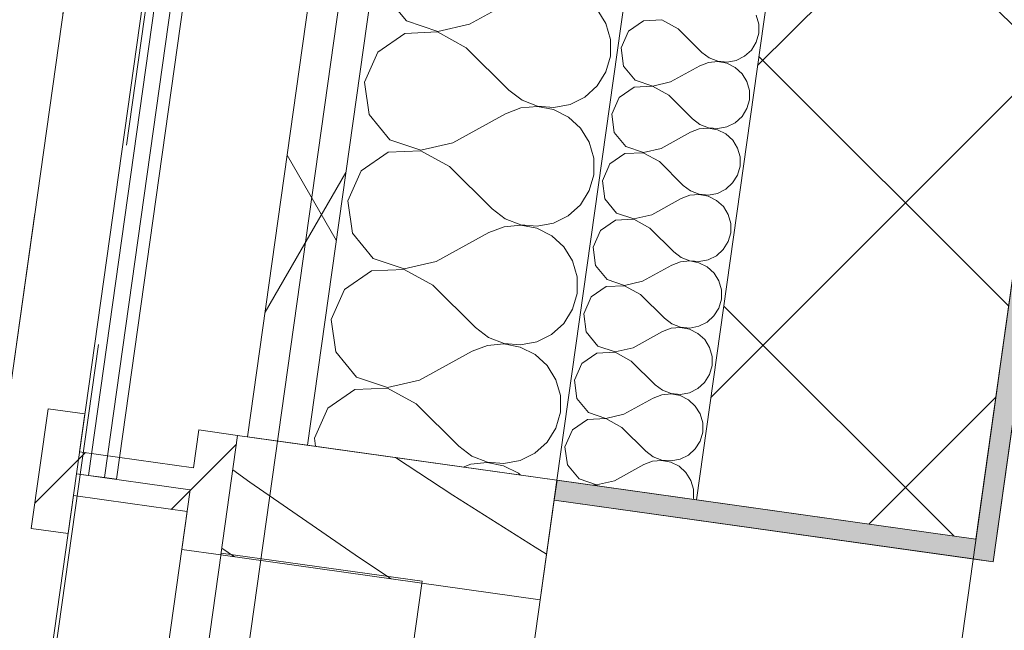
# Model space of a CAD drawing. Header units: millimetres. Extents: x 74467 to 235410, y -65 to 114857.
# Tile 66 of 256: x 84201 to 84690, y 94894 to 95197. Entities that reach past the tile are written whole.
import ezdxf
from ezdxf.enums import TextEntityAlignment as Align

# ---------------------------------------------------------------- set-up
doc = ezdxf.new("R2010")
doc.units = ezdxf.units.MM
doc.header["$MEASUREMENT"] = 0
for name, pattern in [('Katkend topelt', [1093.611073, 529.166651, -211.666656, 141.111112, -211.666656]), ('Katkend varjatud', [300, 200, -100]), ('Wipeout_Contour', [1000, 0, -1000])]:
    doc.linetypes.add(name, pattern=pattern)
for name, color, linetype in [('00 Kunstikonkursi LÜ jaoks asendi 2D', 7, 'Continuous'), ('00 Teljed.AR', 7, 'Continuous'), ('1232 Välisseinad.AR', 7, 'Continuous'), ('1235 Vahelaed.AR', 7, 'Continuous'), ('1245 Klaasfassaadid.AR', 7, 'Continuous'), ('1247 Lamellid.AR', 7, 'Continuous'), ('1248 Vihmaveerennid.AR', 7, 'Continuous'), ('1326 Seinapinnad.SA', 7, 'Continuous'), ('1330 Sisustus.SA', 7, 'Continuous'), ('9350 Netopind.AR', 7, 'Continuous')]:
    doc.layers.add(name, color=color, linetype=linetype)
doc.styles.add('GENERATED_STYLE_3', font='txt')
pattern_1 = [(45, (0, 0), (-176.7767, 176.7767), []), (45, (-35.36, 35.36), (-176.7767, 176.7767), []), (45, (-70.7, 70.7), (-176.7767, 176.7767), [])]

# ---------------------------------------------------------------- blocks, each defined once
blk = doc.blocks.new('Slab_21_1', base_point=(85488.39, 103235.88))
at = {"layer": '1235 Vahelaed.AR', "color": 7, "linetype": 'Continuous', "lineweight": 13, "flags": 128}
blk.add_lwpolyline([(92532.74, 91133.4), (92269.1, 89251.85), (83692.47, 90457.21), (85488.39, 103235.88), (92952.61, 103235.88), (92952.61, 98575.89), (92952.61, 97085.9), (92952.61, 95885.86), (92742.64, 95885.88), (92742.64, 95485.88), (93142.61, 95485.88), (92577.56, 91453.23)], dxfattribs=at)
blk = doc.blocks.new('Beam_26_1', base_point=(83688.44, 92548.12))
at = {"color": 254, "linetype": 'Wipeout_Contour', "lineweight": 0, "ltscale": 508920.643524}
blk.add_wipeout([(83846.88, 92525.86), (84650.6, 98244.65), (84492.16, 98266.92), (83688.44, 92548.12)], dxfattribs=at).dxf.layer = '1247 Lamellid.AR'
at = {"layer": '1247 Lamellid.AR', "color": 7, "linetype": 'Continuous', "lineweight": 13, "flags": 128}
blk.add_lwpolyline([(83846.88, 92525.86), (84650.6, 98244.65)], dxfattribs=at)
blk = doc.blocks.new('Beam_49_1', base_point=(83688.44, 92548.12))
at = {"layer": '1247 Lamellid.AR', "color": 7, "linetype": 'Katkend varjatud', "lineweight": 13, "flags": 128}
blk.add_lwpolyline([(83846.88, 92525.86), (84650.6, 98244.65)], dxfattribs=at)
blk = doc.blocks.new('Väike arvutiklass_RG 113_26_1', base_point=(85199.65, 95286.88))
at = {"layer": '9350 Netopind.AR', "color": 7, "linetype": 'Continuous', "lineweight": 13, "flags": 128}
blk.add_lwpolyline([(84050.36, 90417.01), (92071.51, 89289.71), (92528, 92537.79), (92320.05, 92567.02), (92378.5, 92982.93), (92586.47, 92953.7), (92764.61, 94221.25), (84743.44, 95348.55), (84684.29, 94927.69), (84466.53, 94958.29), (84347.54, 94111.61), (84763.35, 94053.17), (84704.9, 93637.26), (84288.53, 93695.78), (83886.88, 90833.82), (84104.63, 90803.22)], close=True, dxfattribs=at)
blk = doc.blocks.new('*X1314')
at = {"layer": '1232 Välisseinad.AR', "color": 252, "linetype": 'Continuous', "lineweight": 13, "true_color": 0x8c8d8c}
for p, q in [((84382.9, 95208.76), (84393.26, 95196.22)), ((84424.51, 95194.66), (84450.58, 95209.03)), ((84492.19, 95194.94), (84487.89, 95201.93)), ((84393.26, 95196.22), (84408.67, 95191)), ((84408.67, 95191), (84424.51, 95194.66)), ((84494.43, 95187.04), (84492.19, 95194.94)), ((84392.38, 95190), (84378.97, 95180.8)), ((84408.63, 95190.76), (84392.38, 95190)), ((84422.86, 95182.87), (84408.63, 95190.76)), ((84422.86, 95182.87), (84443.95, 95161.88)), ((84494.42, 95178.83), (84494.43, 95187.04)), ((84378.97, 95180.8), (84372.39, 95165.92)), ((84492.16, 95170.93), (84494.42, 95178.83)), ((84487.84, 95163.95), (84492.16, 95170.93)), ((84372.39, 95165.92), (84374.61, 95149.81)), ((84481.77, 95158.42), (84487.84, 95163.95)), ((84443.95, 95161.88), (84450.51, 95156.94)), ((84474.42, 95154.76), (84481.77, 95158.42)), ((84458.14, 95153.75), (84449.96, 95153.02)), ((84450.51, 95156.94), (84458.17, 95153.99)), ((84466.21, 95152.22), (84458.14, 95153.75)), ((84458.17, 95153.99), (84466.35, 95153.24)), ((84466.35, 95153.24), (84474.42, 95154.76)), ((84374.61, 95149.81), (84384.97, 95137.27)), ((84416.23, 95135.72), (84442.29, 95150.09)), ((84449.96, 95153.02), (84442.29, 95150.09)), ((84473.55, 95148.53), (84466.21, 95152.22)), ((84479.6, 95142.99), (84473.55, 95148.53)), ((84483.91, 95136), (84479.6, 95142.99)), ((84384.97, 95137.27), (84400.38, 95132.06)), ((84400.38, 95132.06), (84416.23, 95135.72)), ((84486.14, 95128.1), (84483.91, 95136)), ((84384.1, 95131.05), (84370.68, 95121.86)), ((84400.35, 95131.82), (84384.1, 95131.05)), ((84414.57, 95123.93), (84400.35, 95131.82)), ((84486.13, 95119.88), (84486.14, 95128.1)), ((84370.68, 95121.86), (84364.1, 95106.98)), ((84414.57, 95123.93), (84435.67, 95102.93)), ((84483.88, 95111.99), (84486.13, 95119.88)), ((84479.56, 95105.01), (84483.88, 95111.99)), ((84364.1, 95106.98), (84366.33, 95090.87)), ((84473.49, 95099.48), (84479.56, 95105.01)), ((84435.67, 95102.93), (84442.23, 95098)), ((84449.86, 95094.81), (84441.68, 95094.08)), ((84442.23, 95098), (84449.89, 95095.04)), ((84457.92, 95093.27), (84449.86, 95094.81)), ((84449.89, 95095.04), (84458.07, 95094.3)), ((84458.07, 95094.3), (84466.14, 95095.81)), ((84466.14, 95095.81), (84473.49, 95099.48)), ((84366.33, 95090.87), (84376.69, 95078.33)), ((84407.95, 95076.77), (84434.01, 95091.14)), ((84441.68, 95094.08), (84434.01, 95091.14)), ((84465.26, 95089.59), (84457.92, 95093.27)), ((84471.32, 95084.04), (84465.26, 95089.59)), ((84475.63, 95077.05), (84471.32, 95084.04)), ((84376.69, 95078.33), (84392.1, 95073.11)), ((84392.1, 95073.11), (84407.95, 95076.77)), ((84477.86, 95069.15), (84475.63, 95077.05)), ((84375.82, 95072.11), (84362.4, 95062.91)), ((84392.06, 95072.87), (84375.82, 95072.11)), ((84406.29, 95064.99), (84392.06, 95072.87)), ((84477.85, 95060.94), (84477.86, 95069.15)), ((84362.4, 95062.91), (84355.82, 95048.04)), ((84406.29, 95064.99), (84427.38, 95043.99)), ((84475.6, 95053.04), (84477.85, 95060.94)), ((84471.27, 95046.06), (84475.6, 95053.04)), ((84355.82, 95048.04), (84358.04, 95031.92)), ((84465.2, 95040.53), (84471.27, 95046.06)), ((84427.38, 95043.99), (84433.94, 95039.05)), ((84433.94, 95039.05), (84441.61, 95036.1)), ((84441.61, 95036.1), (84449.78, 95035.35)), ((84449.78, 95035.35), (84457.85, 95036.87)), ((84457.85, 95036.87), (84465.2, 95040.53)), ((84358.04, 95031.92), (84368.41, 95019.38)), ((84399.66, 95017.83), (84425.72, 95032.2)), ((84433.39, 95035.13), (84425.72, 95032.2)), ((84441.57, 95035.86), (84433.39, 95035.13)), ((84449.64, 95034.33), (84441.57, 95035.86)), ((84456.98, 95030.65), (84449.64, 95034.33)), ((84463.03, 95025.1), (84456.98, 95030.65)), ((84467.34, 95018.11), (84463.03, 95025.1)), ((84368.41, 95019.38), (84383.81, 95014.17)), ((84383.81, 95014.17), (84399.66, 95017.83)), ((84469.58, 95010.21), (84467.34, 95018.11)), ((84367.53, 95013.16), (84354.11, 95003.97)), ((84383.78, 95013.93), (84367.53, 95013.16)), ((84398, 95006.04), (84383.78, 95013.93)), ((84469.57, 95001.99), (84469.58, 95010.21)), ((84354.11, 95003.97), (84347.54, 94989.09)), ((84398, 95006.04), (84419.1, 94985.04)), ((84467.31, 94994.1), (84469.57, 95001.99)), ((84462.99, 94987.12), (84467.31, 94994.1)), ((84347.54, 94989.09), (84348.1, 94985.03)), ((84419.1, 94985.04), (84425.66, 94980.11)), ((84456.92, 94981.59), (84462.99, 94987.12)), ((84425.66, 94980.11), (84433.32, 94977.16)), ((84441.5, 94976.41), (84449.57, 94977.92)), ((84449.57, 94977.92), (84456.92, 94981.59)), ((84425.11, 94976.19), (84421.32, 94974.74)), ((84433.29, 94976.92), (84425.11, 94976.19)), ((84441.36, 94975.38), (84433.29, 94976.92)), ((84433.32, 94977.16), (84441.5, 94976.41)), ((84448.7, 94971.7), (84441.36, 94975.38)), ((84449.73, 94970.75), (84448.7, 94971.7))]:
    blk.add_line(p, q, dxfattribs=at)
blk = doc.blocks.new('*X1315')
at = {"layer": '1232 Välisseinad.AR', "color": 252, "linetype": 'Continuous', "lineweight": 13, "true_color": 0x8c8d8c}
for p, q in [((84568.02, 95194.72), (84566.77, 95199.15)), ((84510.88, 95196.38), (84503.36, 95191.23)), ((84519.98, 95196.81), (84510.88, 95196.38)), ((84527.94, 95192.39), (84519.98, 95196.81)), ((84568.02, 95190.12), (84568.02, 95194.72)), ((84503.36, 95191.23), (84499.68, 95182.9)), ((84527.94, 95192.39), (84539.75, 95180.63)), ((84566.75, 95185.7), (84568.02, 95190.12)), ((84499.68, 95182.9), (84500.92, 95173.87)), ((84564.33, 95181.79), (84566.75, 95185.7)), ((84539.75, 95180.63), (84543.43, 95177.87)), ((84543.43, 95177.87), (84547.72, 95176.21)), ((84556.82, 95176.64), (84560.93, 95178.7)), ((84560.93, 95178.7), (84564.33, 95181.79)), ((84500.92, 95173.87), (84506.73, 95166.85)), ((84524.23, 95165.98), (84538.83, 95174.03)), ((84543.12, 95175.67), (84538.83, 95174.03)), ((84547.7, 95176.08), (84543.12, 95175.67)), ((84552.22, 95175.22), (84547.7, 95176.08)), ((84547.72, 95176.21), (84552.3, 95175.8)), ((84556.33, 95173.16), (84552.22, 95175.22)), ((84552.3, 95175.8), (84556.82, 95176.64)), ((84559.72, 95170.05), (84556.33, 95173.16)), ((84562.13, 95166.14), (84559.72, 95170.05)), ((84506.24, 95163.37), (84498.72, 95158.22)), ((84515.34, 95163.8), (84506.24, 95163.37)), ((84506.73, 95166.85), (84515.36, 95163.93)), ((84523.3, 95159.38), (84515.34, 95163.8)), ((84515.36, 95163.93), (84524.23, 95165.98)), ((84563.38, 95161.71), (84562.13, 95166.14)), ((84498.72, 95158.22), (84495.04, 95149.89)), ((84523.3, 95159.38), (84535.11, 95147.62)), ((84563.38, 95157.12), (84563.38, 95161.71)), ((84562.12, 95152.69), (84563.38, 95157.12)), ((84495.04, 95149.89), (84496.29, 95140.87)), ((84556.29, 95145.69), (84559.69, 95148.78)), ((84559.69, 95148.78), (84562.12, 95152.69)), ((84535.11, 95147.62), (84538.79, 95144.86)), ((84538.79, 95144.86), (84543.08, 95143.21)), ((84547.66, 95142.79), (84552.18, 95143.64)), ((84552.18, 95143.64), (84556.29, 95145.69)), ((84496.29, 95140.87), (84502.09, 95133.84)), ((84519.59, 95132.97), (84534.19, 95141.02)), ((84538.48, 95142.66), (84534.19, 95141.02)), ((84543.06, 95143.07), (84538.48, 95142.66)), ((84547.58, 95142.21), (84543.06, 95143.07)), ((84543.08, 95143.21), (84547.66, 95142.79)), ((84551.69, 95140.15), (84547.58, 95142.21)), ((84555.08, 95137.04), (84551.69, 95140.15)), ((84502.09, 95133.84), (84510.72, 95130.92)), ((84557.49, 95133.13), (84555.08, 95137.04)), ((84501.6, 95130.36), (84494.09, 95125.21)), ((84510.7, 95130.79), (84501.6, 95130.36)), ((84518.66, 95126.37), (84510.7, 95130.79)), ((84510.72, 95130.92), (84519.59, 95132.97)), ((84558.74, 95128.7), (84557.49, 95133.13)), ((84494.09, 95125.21), (84490.4, 95116.88)), ((84518.66, 95126.37), (84530.48, 95114.61)), ((84557.48, 95119.68), (84558.74, 95124.11)), ((84558.74, 95124.11), (84558.74, 95128.7)), ((84555.05, 95115.78), (84557.48, 95119.68)), ((84490.4, 95116.88), (84491.65, 95107.86)), ((84530.48, 95114.61), (84534.15, 95111.85)), ((84551.66, 95112.68), (84555.05, 95115.78)), ((84533.84, 95109.66), (84529.55, 95108.01)), ((84538.42, 95110.06), (84533.84, 95109.66)), ((84534.15, 95111.85), (84538.44, 95110.2)), ((84542.94, 95109.2), (84538.42, 95110.06)), ((84538.44, 95110.2), (84543.02, 95109.78)), ((84543.02, 95109.78), (84547.54, 95110.63)), ((84547.54, 95110.63), (84551.66, 95112.68)), ((84491.65, 95107.86), (84497.45, 95100.84)), ((84514.95, 95099.96), (84529.55, 95108.01)), ((84547.05, 95107.14), (84542.94, 95109.2)), ((84550.44, 95104.04), (84547.05, 95107.14)), ((84497.45, 95100.84), (84506.08, 95097.91)), ((84506.08, 95097.91), (84514.95, 95099.96)), ((84552.85, 95100.12), (84550.44, 95104.04)), ((84554.1, 95095.7), (84552.85, 95100.12)), ((84496.96, 95097.35), (84489.45, 95092.2)), ((84506.06, 95097.78), (84496.96, 95097.35)), ((84514.02, 95093.36), (84506.06, 95097.78)), ((84554.1, 95091.1), (84554.1, 95095.7)), ((84489.45, 95092.2), (84485.76, 95083.87)), ((84514.02, 95093.36), (84525.84, 95081.6)), ((84552.84, 95086.68), (84554.1, 95091.1)), ((84550.41, 95082.77), (84552.84, 95086.68)), ((84485.76, 95083.87), (84487.01, 95074.85)), ((84525.84, 95081.6), (84529.51, 95078.84)), ((84547.02, 95079.67), (84550.41, 95082.77)), ((84529.2, 95076.65), (84524.91, 95075)), ((84533.78, 95077.05), (84529.2, 95076.65)), ((84529.51, 95078.84), (84533.8, 95077.19)), ((84538.3, 95076.19), (84533.78, 95077.05)), ((84533.8, 95077.19), (84538.38, 95076.77)), ((84542.41, 95074.13), (84538.3, 95076.19)), ((84538.38, 95076.77), (84542.9, 95077.62)), ((84542.9, 95077.62), (84547.02, 95079.67)), ((84487.01, 95074.85), (84492.81, 95067.83)), ((84510.31, 95066.96), (84524.91, 95075)), ((84545.8, 95071.03), (84542.41, 95074.13)), ((84548.21, 95067.11), (84545.8, 95071.03)), ((84492.81, 95067.83), (84501.44, 95064.91)), ((84501.44, 95064.91), (84510.31, 95066.96)), ((84549.47, 95062.69), (84548.21, 95067.11)), ((84492.32, 95064.34), (84484.81, 95059.19)), ((84501.42, 95064.77), (84492.32, 95064.34)), ((84509.39, 95060.35), (84501.42, 95064.77)), ((84549.46, 95058.09), (84549.47, 95062.69)), ((84484.81, 95059.19), (84481.12, 95050.86)), ((84509.39, 95060.35), (84521.2, 95048.6)), ((84548.2, 95053.67), (84549.46, 95058.09)), ((84481.12, 95050.86), (84482.37, 95041.84)), ((84545.78, 95049.76), (84548.2, 95053.67)), ((84521.2, 95048.6), (84524.87, 95045.83)), ((84524.87, 95045.83), (84529.16, 95044.18)), ((84538.26, 95044.61), (84542.38, 95046.66)), ((84542.38, 95046.66), (84545.78, 95049.76)), ((84482.37, 95041.84), (84488.17, 95034.82)), ((84505.67, 95033.95), (84520.27, 95041.99)), ((84524.56, 95043.64), (84520.27, 95041.99)), ((84529.14, 95044.04), (84524.56, 95043.64)), ((84533.66, 95043.19), (84529.14, 95044.04)), ((84529.16, 95044.18), (84533.74, 95043.76)), ((84537.77, 95041.12), (84533.66, 95043.19)), ((84533.74, 95043.76), (84538.26, 95044.61)), ((84541.16, 95038.02), (84537.77, 95041.12)), ((84543.58, 95034.1), (84541.16, 95038.02)), ((84487.68, 95031.33), (84480.17, 95026.18)), ((84496.78, 95031.76), (84487.68, 95031.33)), ((84488.17, 95034.82), (84496.8, 95031.9)), ((84504.75, 95027.35), (84496.78, 95031.76)), ((84496.8, 95031.9), (84505.67, 95033.95)), ((84544.83, 95029.68), (84543.58, 95034.1)), ((84504.75, 95027.35), (84516.56, 95015.59)), ((84544.82, 95025.08), (84544.83, 95029.68)), ((84480.17, 95026.18), (84476.48, 95017.85)), ((84543.56, 95020.66), (84544.82, 95025.08)), ((84476.48, 95017.85), (84477.73, 95008.83)), ((84537.74, 95013.65), (84541.14, 95016.75)), ((84541.14, 95016.75), (84543.56, 95020.66)), ((84516.56, 95015.59), (84520.23, 95012.82)), ((84520.23, 95012.82), (84524.52, 95011.17)), ((84533.62, 95011.6), (84537.74, 95013.65)), ((84477.73, 95008.83), (84483.53, 95001.81)), ((84501.03, 95000.94), (84515.63, 95008.99)), ((84519.92, 95010.63), (84515.63, 95008.99)), ((84524.51, 95011.04), (84519.92, 95010.63)), ((84529.02, 95010.18), (84524.51, 95011.04)), ((84524.52, 95011.17), (84529.1, 95010.75)), ((84533.13, 95008.11), (84529.02, 95010.18)), ((84529.1, 95010.75), (84533.62, 95011.6)), ((84536.52, 95005.01), (84533.13, 95008.11)), ((84538.94, 95001.09), (84536.52, 95005.01)), ((84483.04, 94998.32), (84475.53, 94993.17)), ((84492.14, 94998.75), (84483.04, 94998.32)), ((84483.53, 95001.81), (84492.16, 94998.89)), ((84500.11, 94994.34), (84492.14, 94998.75)), ((84492.16, 94998.89), (84501.03, 95000.94)), ((84540.19, 94996.67), (84538.94, 95001.09)), ((84475.53, 94993.17), (84471.84, 94984.84)), ((84500.11, 94994.34), (84511.92, 94982.58)), ((84540.18, 94992.07), (84540.19, 94996.67)), ((84536.5, 94983.74), (84538.92, 94987.65)), ((84538.92, 94987.65), (84540.18, 94992.07)), ((84471.84, 94984.84), (84473.09, 94975.82)), ((84511.92, 94982.58), (84515.59, 94979.81)), ((84533.1, 94980.64), (84536.5, 94983.74)), ((84515.29, 94977.62), (84510.99, 94975.98)), ((84519.87, 94978.03), (84515.29, 94977.62)), ((84515.59, 94979.81), (84519.88, 94978.16)), ((84524.38, 94977.17), (84519.87, 94978.03)), ((84519.88, 94978.16), (84524.46, 94977.74)), ((84524.46, 94977.74), (84528.98, 94978.59)), ((84528.98, 94978.59), (84533.1, 94980.64)), ((84473.09, 94975.82), (84478.89, 94968.8)), ((84496.4, 94967.93), (84510.99, 94975.98)), ((84528.49, 94975.11), (84524.38, 94977.17)), ((84531.88, 94972), (84528.49, 94975.11)), ((84478.89, 94968.8), (84487.52, 94965.88)), ((84487.52, 94965.88), (84496.4, 94967.93)), ((84534.3, 94968.08), (84531.88, 94972)), ((84535.55, 94963.66), (84534.3, 94968.08)), ((84487.5, 94965.75), (84485.88, 94965.67)), ((84488.24, 94965.34), (84487.5, 94965.75)), ((84535.54, 94959.06), (84535.55, 94963.66)), ((84535.44, 94958.7), (84535.54, 94959.06))]:
    blk.add_line(p, q, dxfattribs=at)
blk = doc.blocks.new('Wall_351_1', base_point=(84675.78, 94938.98))
at = {"layer": '1232 Välisseinad.AR', "linetype": 'Continuous', "lineweight": 13, "true_color": 0x8c8d8c}
h = blk.add_hatch(dxfattribs=at)
h.set_pattern_fill('Insulatsioon_vill_0001', color=252, style=0, pattern_type=2)
h.set_pattern_definition([(60, (0, 0), (-129.90381, 75), []), (120, (0, 0), (129.90381, 75), [])])
h.paths.add_polyline_path([(84535.62, 96564.3), (84314.33, 94989.78), (84344.04, 94985.6), (84565.32, 96560.13)])
at = {"layer": '1232 Välisseinad.AR', "linetype": 'Continuous', "lineweight": 13, "true_color": 0x50504f}
h = blk.add_hatch(dxfattribs=at)
h.set_pattern_fill('Plokk_õõnesbetoon_0001', color=251, style=0, pattern_type=2)
h.set_pattern_definition([(45, (0, 0), (-70.71068, 70.71068), []), (135, (0, 0), (70.71068, 70.71068), [])])
h.paths.add_polyline_path([(84758.43, 96532.99), (84537.14, 94958.46), (84675.78, 94938.98), (84897.06, 96513.51)])
at = {"layer": '1232 Välisseinad.AR', "color": 7, "linetype": 'Continuous', "lineweight": 13}
for p, q in [((84565.32, 96560.13), (84344.04, 94985.6)), ((84689.11, 96542.73), (84467.82, 94968.21)), ((84758.43, 96532.99), (84537.14, 94958.46))]:
    blk.add_line(p, q, dxfattribs=at)
at = {"layer": '1232 Välisseinad.AR', "color": 7, "linetype": 'Continuous', "lineweight": 13, "flags": 128}
for points in [[(84535.62, 96564.3), (84314.33, 94989.78)], [(84314.33, 94989.78), (84344.04, 94985.6)], [(84344.04, 94985.6), (84467.82, 94968.21)], [(84467.82, 94968.21), (84537.14, 94958.46)], [(84537.14, 94958.46), (84675.78, 94938.98)]]:
    blk.add_lwpolyline(points, dxfattribs=at)
at = {"layer": '1232 Välisseinad.AR', "color": 7, "linetype": 'Continuous', "lineweight": 15, "flags": 128}
blk.add_lwpolyline([(84675.78, 94938.98), (84897.06, 96513.51)], dxfattribs=at)
at = {"layer": '1232 Välisseinad.AR', "color": 7, "lineweight": 15}
for name in ['*X1314', '*X1315']:
    blk.add_blockref(name, (0, 0), dxfattribs=at)
blk = doc.blocks.new('Wall_466_1', base_point=(84734.93, 95359.84))
at = {"layer": '1326 Seinapinnad.SA', "linetype": 'Continuous', "lineweight": 0, "true_color": 0xfefefe}
for points in [[(84675.78, 94938.98), (84685.68, 94937.59), (84743.44, 95348.55), (84733.54, 95349.94)], [(84674.39, 94929.08), (84684.29, 94927.69), (84675.78, 94938.98)], [(84685.68, 94937.59), (84675.78, 94938.98), (84684.29, 94927.69)]]:
    blk.add_hatch(color=7, dxfattribs=at).paths.add_polyline_path(points)
at = {"layer": '1326 Seinapinnad.SA', "color": 7, "linetype": 'Continuous', "lineweight": 15, "flags": 128}
for points in [[(84733.54, 95349.94), (84675.78, 94938.98)], [(84684.29, 94927.69), (84743.44, 95348.55)], [(84684.29, 94927.69), (84674.39, 94929.08)]]:
    blk.add_lwpolyline(points, dxfattribs=at)
blk = doc.blocks.new('Wall_467_1', base_point=(84675.78, 94938.98))
at = {"layer": '1326 Seinapinnad.SA', "linetype": 'Continuous', "lineweight": 0, "true_color": 0xfefefe}
blk.add_hatch(color=7, dxfattribs=at).paths.add_polyline_path([(84675.78, 94938.98), (84467.92, 94968.19), (84466.53, 94958.29), (84674.39, 94929.08)])
at = {"layer": '1326 Seinapinnad.SA', "color": 7, "linetype": 'Continuous', "lineweight": 15, "flags": 128}
for points in [[(84467.92, 94968.19), (84466.53, 94958.29)], [(84675.78, 94938.98), (84467.92, 94968.19)], [(84466.53, 94958.29), (84674.39, 94929.08)]]:
    blk.add_lwpolyline(points, dxfattribs=at)
blk = doc.blocks.new('Beam_101_1', base_point=(80955.79, 71665.2))
at = {"layer": '1248 Vihmaveerennid.AR', "color": 7, "linetype": 'Katkend varjatud', "lineweight": 13}
blk.add_line((80955.79, 71665.2), (85406.11, 103330.88), dxfattribs=at)
blk = doc.blocks.new('Slab_471_1', base_point=(84294.43, 94160.17))
at = {"layer": '1330 Sisustus.SA', "color": 253, "linetype": 'Continuous', "lineweight": 13, "true_color": 0xa5a6a4, "flags": 128}
blk.add_lwpolyline([(84294.43, 94160.17), (84194.78, 94174.17), (84301.28, 94931.99), (84400.93, 94917.98)], close=True, dxfattribs=at)
blk = doc.blocks.new('*X3325')
at = {"layer": '1245 Klaasfassaadid.AR', "color": 7, "linetype": 'Continuous', "lineweight": 13}
for p, q in [((84416.23, 94960.77), (84387.76, 94979.46)), ((84315.51, 94967.23), (84306.96, 94973.29)), ((84369.91, 94929.71), (84315.51, 94967.23)), ((84457, 94934.87), (84416.23, 94960.77)), ((84307.76, 94930.11), (84301.49, 94934.36)), ((84462.65, 94931.4), (84457, 94934.87)), ((84385.65, 94919.16), (84369.91, 94929.71))]:
    blk.add_line(p, q, dxfattribs=at)
blk = doc.blocks.new('Curtain Wall_14_1')
at = {"layer": '1245 Klaasfassaadid.AR', "linetype": 'Continuous', "lineweight": 0, "true_color": 0x000000}
h = blk.add_hatch(dxfattribs=at)
h.set_pattern_fill('Alumiinium_0001', color=178, style=0, pattern_type=2)
h.set_pattern_definition(pattern_1)
h.paths.add_polyline_path([(84215.31, 95003.69), (84206.96, 94944.28), (84225.31, 94941.7), (84227.92, 94960.52), (84220.4, 94961.58), (84223.46, 94983.36), (84230.97, 94982.31), (84233.59, 95001.12)])
h = blk.add_hatch(dxfattribs=at)
h.set_pattern_fill('Alumiinium_0001', color=178, style=0, pattern_type=2)
h.set_pattern_definition(pattern_1)
h.paths.add_polyline_path([(84290.07, 94993.19), (84287.42, 94974.37), (84259.2, 94978.34), (84256.14, 94956.55), (84284.36, 94952.59), (84281.72, 94933.77), (84301.03, 94931.06), (84309.38, 94990.47)])
h = blk.add_hatch(dxfattribs=at)
h.set_pattern_fill('Alumiinium_0001', color=178, style=0, pattern_type=2)
h.set_pattern_definition(pattern_1)
h.paths.add_polyline_path([(84223.46, 94983.36), (84220.4, 94961.58), (84227.92, 94960.52), (84256.14, 94956.55), (84259.2, 94978.34), (84230.97, 94982.31)])
at = {"layer": '1245 Klaasfassaadid.AR', "color": 7, "linetype": 'Continuous', "lineweight": 13}
for p, q in [((84215.31, 95003.69), (84206.96, 94944.28)), ((84215.31, 95003.69), (84233.59, 95001.12)), ((84233.59, 95001.12), (84230.97, 94982.31)), ((84290.07, 94993.19), (84287.42, 94974.37)), ((84309.38, 94990.47), (84301.03, 94931.06)), ((84467.82, 94968.21), (84459.47, 94908.79)), ((84227.92, 94960.52), (84225.31, 94941.7)), ((84284.36, 94952.59), (84281.72, 94933.77)), ((84206.96, 94944.28), (84225.31, 94941.7))]:
    blk.add_line(p, q, dxfattribs=at)
at = {"layer": '1245 Klaasfassaadid.AR', "color": 7, "linetype": 'Continuous', "lineweight": 13, "flags": 128}
for points in [[(84229.45, 94971.41), (84344.27, 95788.38), (84350.21, 95787.55), (84235.39, 94970.58)], [(84235.39, 94970.58), (84350.21, 95787.55), (84358.13, 95786.44), (84243.31, 94969.46)], [(84243.31, 94969.46), (84358.13, 95786.44), (84364.07, 95785.6), (84249.25, 94968.63)], [(84114.63, 94154.44), (84171.08, 94146.51), (84285.89, 94963.48), (84229.45, 94971.41)]]:
    blk.add_lwpolyline(points, close=True, dxfattribs=at)
for points in [[(84290.07, 94993.19), (84309.38, 94990.47), (84467.82, 94968.21)], [(84230.97, 94982.31), (84259.2, 94978.34), (84287.42, 94974.37)], [(84227.92, 94960.52), (84256.14, 94956.55), (84284.36, 94952.59)], [(84281.72, 94933.77), (84301.03, 94931.06), (84459.47, 94908.79)]]:
    blk.add_lwpolyline(points, dxfattribs=at)
at = {"layer": '1245 Klaasfassaadid.AR', "linetype": 'Continuous', "lineweight": 0}
blk.add_blockref('*X3325', (0, 0), dxfattribs=at)
blk = doc.blocks.new('Standard grid marker_5')
at = {"layer": '00 Teljed.AR', "color": 252, "linetype": 'Katkend topelt', "lineweight": 13, "true_color": 0x8c8d8c}
blk.add_line((500, 0), (55500, 0), dxfattribs=at)
at = {"layer": '00 Teljed.AR', "color": 252, "lineweight": 13, "true_color": 0x8c8d8c, "style": 'GENERATED_STYLE_3'}
for tag, p in [('AC_MarkerText_1_0', (-55.7, -25.43)), ('AC_MarkerText_1_1', (56344.3, -25.43))]:
    blk.add_attdef(tag, text='', height=200, rotation=278, dxfattribs=at).set_placement(p, align=Align.TOP_CENTER)

msp = doc.modelspace()

# ---------------------------------------------------------------- block references
at = {"layer": '1235 Vahelaed.AR', "color": 7, "linetype": 'Continuous', "lineweight": 13}
msp.add_blockref('Slab_21_1', (85488.39, 103235.88), dxfattribs=at)

# ---------------------------------------------------------------- next in the draw order: block references
at = {"layer": '1247 Lamellid.AR', "color": 7, "lineweight": 13}
msp.add_blockref('Beam_26_1', (83688.44, 92548.12), dxfattribs=at)

# ---------------------------------------------------------------- next in the draw order: block references
msp.add_blockref('Beam_49_1', (83688.44, 92548.12), dxfattribs=at)

# ---------------------------------------------------------------- next in the draw order: wipeouts: each hides what was drawn before it
at = {"color": 254, "linetype": 'Wipeout_Contour', "lineweight": 0, "ltscale": 2114394.831306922}
msp.add_wipeout([(85800.25, 114798.65), (85283.24, 113762.08), (81457.73, 105547.95), (79754.16, 98873.6), (74744.97, 58252.08), (78840.97, 57691.95), (79724.49, 63897.37), (78115.95, 65420.54), (79009.94, 71803.14), (79406.07, 71747.66), (79876.29, 75104.89), (81262.75, 74910.7), (81927.68, 79472.56), (80911.87, 79614.84), (81132.41, 81189.47), (82153.05, 81046.52), (85252.01, 103464.94), (90613.76, 114702.21)], dxfattribs=at).dxf.layer = '00 Kunstikonkursi LÜ jaoks asendi 2D'

# ---------------------------------------------------------------- next in the draw order: linework, layer by layer
at = {"layer": '9350 Netopind.AR', "color": 253, "linetype": 'Continuous', "lineweight": 0, "true_color": 0xbbb393, "flags": 128}
msp.add_lwpolyline([(84050.36, 90417.01), (92071.51, 89289.71), (92528, 92537.79), (92320.05, 92567.02), (92378.5, 92982.93), (92586.47, 92953.7), (92764.61, 94221.25), (84743.44, 95348.55), (84684.29, 94927.69), (84466.53, 94958.29), (84347.54, 94111.61), (84763.35, 94053.17), (84704.9, 93637.26), (84288.53, 93695.78), (83886.88, 90833.82), (84104.63, 90803.22)], close=True, dxfattribs=at)

# ---------------------------------------------------------------- next in the draw order: block references
at = {"layer": '1232 Välisseinad.AR', "color": 7, "lineweight": 15}
msp.add_blockref('Wall_351_1', (84675.78, 94938.98), dxfattribs=at)
at = {"layer": '1248 Vihmaveerennid.AR', "color": 7, "lineweight": 13}
msp.add_blockref('Beam_101_1', (80955.79, 71665.2), dxfattribs=at)
at = {"layer": '1326 Seinapinnad.SA', "color": 7, "lineweight": 15}
for name, p in [('Wall_466_1', (84734.93, 95359.84)), ('Wall_467_1', (84675.78, 94938.98))]:
    msp.add_blockref(name, p, dxfattribs=at)
at = {"layer": '1330 Sisustus.SA', "color": 253, "linetype": 'Continuous', "lineweight": 13, "true_color": 0xa5a6a4}
msp.add_blockref('Slab_471_1', (84294.43, 94160.17), dxfattribs=at)
at = {"layer": '9350 Netopind.AR', "color": 7, "linetype": 'Continuous', "lineweight": 13}
msp.add_blockref('Väike arvutiklass_RG 113_26_1', (85199.65, 95286.88), dxfattribs=at)

# ---------------------------------------------------------------- next in the draw order: block references
at = {"layer": '1245 Klaasfassaadid.AR', "linetype": 'Continuous', "lineweight": 0}
msp.add_blockref('Curtain Wall_14_1', (0, 0), dxfattribs=at)

# ---------------------------------------------------------------- next in the draw order: block references
at = {"layer": '00 Teljed.AR', "color": 7, "linetype": 'Continuous', "lineweight": 13, "zscale": 1000, "rotation": 82}
msp.add_blockref('Standard grid marker_5', (78710.82, 52496.07), dxfattribs=at)

doc.saveas('drawing.dxf')
